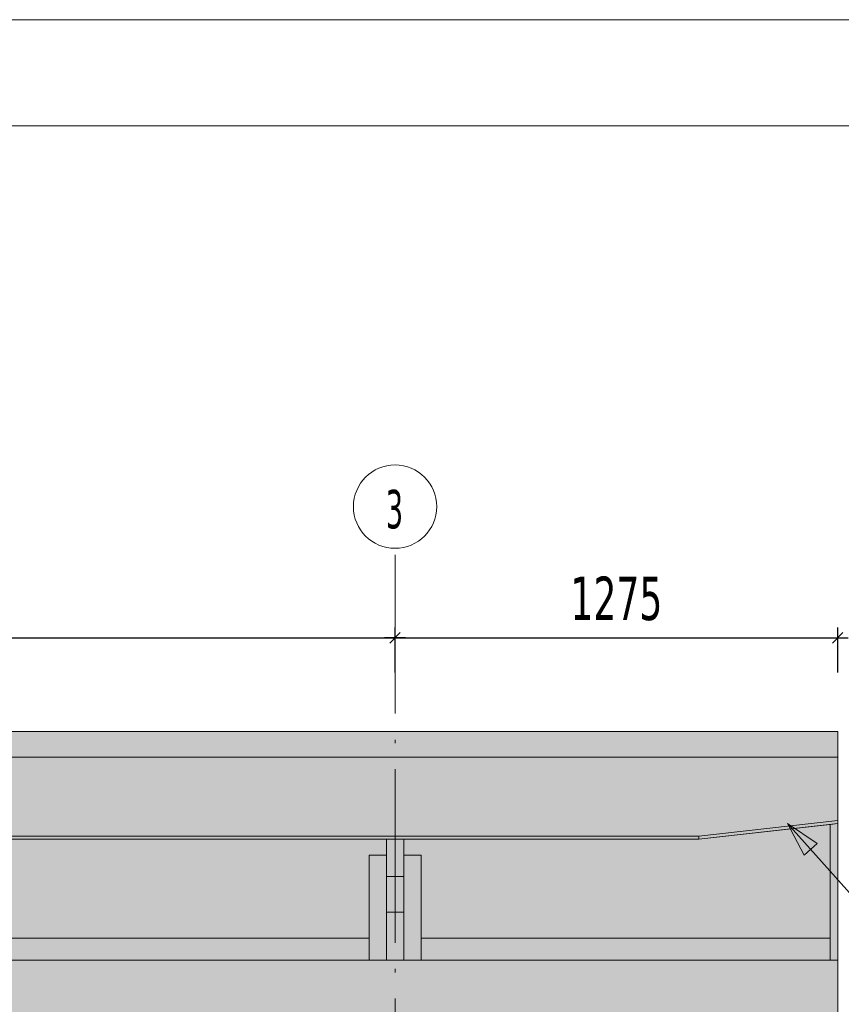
# Model space of a CAD drawing. Header units: millimetres. Extents: x 1567 to 2756, y -116 to 725.
# Tile 217 of 256: x 1731 to 1778, y 669 to 725. Entities that reach past the tile are written whole.
import ezdxf

# ---------------------------------------------------------------- set-up
doc = ezdxf.new("R2010")
doc.units = ezdxf.units.MM
doc.linetypes.add('CADWORK_2', pattern=[1.45, 0.2, -1.25])
doc.linetypes.add('CADWORK_5', pattern=[13.2, 10, -1.5, 0.2, -1.5])
for name, color, linetype in [('Ech.1_1', 7, 'Continuous'), ('Ech.1_100', 7, 'Continuous'), ('Ech.1_50', 7, 'Continuous')]:
    doc.layers.add(name, color=color, linetype=linetype)
doc.styles.add('tahoma-', font='txt', dxfattribs={"height": 1})
doc.styles.add('tahoma-z-r', font='txt', dxfattribs={"width": 0.704918})
doc.dimstyles.new('ISO-25', dxfattribs={"dimtxt": 2.5, "dimasz": 2.5, "dimexe": 1.25, "dimexo": 0.625, "dimtad": 1, "dimtxsty": 'Standard', "dimcen": 2.5, "dimadec": 0, "dimazin": 0, "dimtfac": 1, "dimtmove": 0, "dimatfit": 3, "dimfxl": 1, "dimarcsym": 0})

# ---------------------------------------------------------------- blocks, each defined once
blk = doc.blocks.new('cw-dimension-symbol2')
at = {"color": 0, "linetype": 'Continuous', "lineweight": -2}
for p, q in [((-1, 0), (1, 0)), ((-0.5, -0.5), (0.5, 0.5))]:
    blk.add_line(p, q, dxfattribs=at)
blk = doc.blocks.new('*D150')
at = {"layer": 'Defpoints', "color": 0}
for p in [(1777.723, 689.889), (1752.223, 687.889), (1777.723, 687.889)]:
    blk.add_point(p, dxfattribs=at)
at = {"layer": 'Ech.1_50', "color": 0, "linetype": 'Continuous', "lineweight": -2}
for p, q in [((1752.223, 687.889), (1752.223, 690.489)), ((1777.723, 687.889), (1777.723, 690.489)), ((1752.823, 689.889), (1777.123, 689.889))]:
    blk.add_line(p, q, dxfattribs=at)
at = {"layer": 'Ech.1_50', "color": 0, "lineweight": -2, "xscale": 0.6000000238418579, "yscale": 0.6000000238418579, "zscale": 0.6000000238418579, "rotation": 180}
blk.add_blockref('cw-dimension-symbol2', (1752.223, 689.889), dxfattribs=at)
at = {"layer": 'Ech.1_50', "color": 0, "lineweight": -2, "xscale": 0.6000000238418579, "yscale": 0.6000000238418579, "zscale": 0.6000000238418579}
blk.add_blockref('cw-dimension-symbol2', (1777.723, 689.889), dxfattribs=at)
at = {"layer": 'Ech.1_50', "color": 7, "linetype": 'Continuous', "lineweight": 5, "insert": (1764.973, 692.139), "char_height": 2.5, "attachment_point": 5, "style": 'tahoma-z-r'}
blk.add_mtext('1275', dxfattribs=at)
blk = doc.blocks.new('*D152')
at = {"layer": 'Defpoints', "color": 0}
for p in [(1752.223, 689.889), (1682.223, 687.889), (1752.223, 687.889)]:
    blk.add_point(p, dxfattribs=at)
at = {"layer": 'Ech.1_50', "color": 0, "linetype": 'Continuous', "lineweight": -2}
for p, q in [((1682.223, 687.889), (1682.223, 690.489)), ((1752.223, 687.889), (1752.223, 690.489)), ((1682.823, 689.889), (1751.623, 689.889))]:
    blk.add_line(p, q, dxfattribs=at)
at = {"layer": 'Ech.1_50', "color": 0, "lineweight": -2, "xscale": 0.6000000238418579, "yscale": 0.6000000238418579, "zscale": 0.6000000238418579, "rotation": 180}
blk.add_blockref('cw-dimension-symbol2', (1682.223, 689.889), dxfattribs=at)
at = {"layer": 'Ech.1_50', "color": 0, "lineweight": -2, "xscale": 0.6000000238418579, "yscale": 0.6000000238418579, "zscale": 0.6000000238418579}
blk.add_blockref('cw-dimension-symbol2', (1752.223, 689.889), dxfattribs=at)
at = {"layer": 'Ech.1_50', "color": 7, "linetype": 'Continuous', "lineweight": 5, "insert": (1717.223, 692.139), "char_height": 2.5, "attachment_point": 5, "style": 'tahoma-z-r'}
blk.add_mtext('3500', dxfattribs=at)
blk = doc.blocks.new('cw-line-extremity2')
at = {"linetype": 'Continuous', "lineweight": 0}
blk.add_hatch(color=0, dxfattribs=at).paths.add_polyline_path([(0, 0), (2, 0.5), (2, -0.5)])
at = {"color": 0, "linetype": 'Continuous', "lineweight": -2}
for p, q in [((0, 0), (2, 0.5)), ((2, -0.5), (0, 0)), ((2, 0.5), (2, -0.5))]:
    blk.add_line(p, q, dxfattribs=at)

msp = doc.modelspace()

# ---------------------------------------------------------------- hatches: boundary and pattern name
at = {"layer": 'Ech.1_50', "linetype": 'Continuous', "lineweight": 5, "true_color": 0xf8f8f8, "transparency": 33554687}
for points in [[(1586.223, 671.328), (1586.783, 671.328), (1586.783, 683.022), (1777.723, 683.022), (1777.723, 684.483), (1586.223, 684.483), (1586.223, 671.328)], [(1752.723, 677.368), (1753.723, 677.368), (1753.723, 672.585), (1777.283, 672.585), (1777.283, 679.144), (1769.723, 678.282), (1752.723, 678.282), (1752.723, 677.368)], [(1682.723, 677.368), (1683.723, 677.368), (1683.723, 672.585), (1750.723, 672.585), (1750.723, 677.368), (1751.723, 677.368), (1751.723, 678.282), (1682.723, 678.282), (1682.723, 677.368)], [(1777.723, 671.328), (1586.223, 671.328), (1586.223, 667.733), (1777.723, 667.733), (1777.723, 671.328)]]:
    msp.add_hatch(color=7, dxfattribs=at).paths.add_polyline_path(points)
at = {"layer": 'Ech.1_50', "linetype": 'Continuous', "lineweight": 5, "true_color": 0xf7e0b3, "transparency": 33554687}
for points in [[(1594.783, 678.463), (1769.723, 678.463), (1777.723, 679.375), (1777.723, 683.022), (1586.783, 683.022), (1586.783, 679.375), (1594.783, 678.463)], [(1777.723, 679.375), (1769.723, 678.463), (1769.723, 678.282), (1777.723, 679.194), (1777.723, 679.375)], [(1777.283, 671.328), (1777.723, 671.328), (1777.723, 679.194), (1777.283, 679.144), (1777.283, 671.328)], [(1594.783, 678.282), (1769.723, 678.282), (1769.723, 678.463), (1594.783, 678.463), (1594.783, 678.282)]]:
    msp.add_hatch(color=254, dxfattribs=at).paths.add_polyline_path(points)
at = {"layer": 'Ech.1_50', "linetype": 'Continuous', "lineweight": 5, "true_color": 0xd4c4b3, "transparency": 33554687}
for points in [[(1751.723, 676.139), (1752.723, 676.139), (1752.723, 678.282), (1751.723, 678.282), (1751.723, 676.139)], [(1752.723, 676.139), (1751.723, 676.139), (1751.723, 674.079), (1752.723, 674.079), (1752.723, 676.139)]]:
    msp.add_hatch(color=9, dxfattribs=at).paths.add_polyline_path(points)
at = {"layer": 'Ech.1_50', "linetype": 'Continuous', "lineweight": 5, "true_color": 0xe0c8b3, "transparency": 33554687}
for points in [[(1750.723, 671.328), (1751.723, 671.328), (1751.723, 677.368), (1750.723, 677.368), (1750.723, 671.328)], [(1753.723, 677.368), (1752.723, 677.368), (1752.723, 671.328), (1753.723, 671.328), (1753.723, 677.368)]]:
    msp.add_hatch(color=9, dxfattribs=at).paths.add_polyline_path(points)
at = {"layer": 'Ech.1_50', "linetype": 'Continuous', "lineweight": 5, "true_color": 0xf7d1b3, "transparency": 33554687}
msp.add_hatch(color=254, dxfattribs=at).paths.add_polyline_path([(1752.723, 674.079), (1751.723, 674.079), (1751.723, 671.328), (1752.723, 671.328), (1752.723, 674.079)])
at = {"layer": 'Ech.1_50', "linetype": 'Continuous', "lineweight": 5, "true_color": 0xe0d1b3, "transparency": 33554687}
for points in [[(1750.723, 672.585), (1683.723, 672.585), (1683.723, 671.328), (1750.723, 671.328), (1750.723, 672.585)], [(1777.283, 672.585), (1753.723, 672.585), (1753.723, 671.328), (1777.283, 671.328), (1777.283, 672.585)]]:
    msp.add_hatch(color=254, dxfattribs=at).paths.add_polyline_path(points)

# ---------------------------------------------------------------- linework, layer by layer
at = {"layer": 'Ech.1_50', "color": 7, "linetype": 'CADWORK_5', "lineweight": 5}
msp.add_lwpolyline([(1752.223, 527.121), (1752.223, 694.661)], dxfattribs=at)
at = {"layer": 'Ech.1_50', "color": 7, "linetype": 'Continuous', "lineweight": 5}
for points in [[(1586.223, 671.328), (1586.783, 671.328), (1586.783, 683.022), (1777.723, 683.022), (1777.723, 684.483), (1586.223, 684.483), (1586.223, 671.328)], [(1594.783, 678.463), (1769.723, 678.463), (1777.723, 679.375), (1777.723, 683.022), (1586.783, 683.022), (1586.783, 679.375), (1594.783, 678.463)], [(1777.723, 679.375), (1769.723, 678.463), (1769.723, 678.282), (1777.723, 679.194), (1777.723, 679.375)], [(1752.723, 677.368), (1753.723, 677.368), (1753.723, 672.585), (1777.283, 672.585), (1777.283, 679.144), (1769.723, 678.282), (1752.723, 678.282), (1752.723, 677.368)], [(1777.283, 671.328), (1777.723, 671.328), (1777.723, 679.194), (1777.283, 679.144), (1777.283, 671.328)], [(1594.783, 678.282), (1769.723, 678.282), (1769.723, 678.463), (1594.783, 678.463), (1594.783, 678.282)], [(1682.723, 677.368), (1683.723, 677.368), (1683.723, 672.585), (1750.723, 672.585), (1750.723, 677.368), (1751.723, 677.368), (1751.723, 678.282), (1682.723, 678.282), (1682.723, 677.368)], [(1751.723, 676.139), (1752.723, 676.139), (1752.723, 678.282), (1751.723, 678.282), (1751.723, 676.139)], [(1750.723, 671.328), (1751.723, 671.328), (1751.723, 677.368), (1750.723, 677.368), (1750.723, 671.328)], [(1753.723, 677.368), (1752.723, 677.368), (1752.723, 671.328), (1753.723, 671.328), (1753.723, 677.368)], [(1752.723, 676.139), (1751.723, 676.139), (1751.723, 674.079), (1752.723, 674.079), (1752.723, 676.139)], [(1752.723, 674.079), (1751.723, 674.079), (1751.723, 671.328), (1752.723, 671.328), (1752.723, 674.079)], [(1750.723, 672.585), (1683.723, 672.585), (1683.723, 671.328), (1750.723, 671.328), (1750.723, 672.585)], [(1777.283, 672.585), (1753.723, 672.585), (1753.723, 671.328), (1777.283, 671.328), (1777.283, 672.585)], [(1777.723, 671.328), (1586.223, 671.328), (1586.223, 667.733), (1777.723, 667.733), (1777.723, 671.328)]]:
    msp.add_lwpolyline(points, close=True, dxfattribs=at)
at = {"layer": 'Ech.1_50', "color": 9, "linetype": 'CADWORK_2', "lineweight": 5, "elevation": 50}
msp.add_lwpolyline([(1758.223, 684.483), (1816.879, 684.483)], dxfattribs=at)

# ---------------------------------------------------------------- block references
at = {"layer": 'Ech.1_50', "color": 7, "lineweight": 5, "rotation": 311.73571993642}
msp.add_blockref('cw-line-extremity2', (1774.834, 679.194), dxfattribs=at)

# ---------------------------------------------------------------- dimensions: what is measured, and where the dimension line sits
at = {"layer": 'Ech.1_50', "color": 7, "linetype": 'Continuous', "lineweight": 5}
for base, p1, p2, text, picture, middle in [((1752.223, 689.889), (1682.223, 687.889), (1752.223, 687.889), '3500', '*D152', (1717.223, 692.139)), ((1777.723, 689.889), (1752.223, 687.889), (1777.723, 687.889), '1275', '*D150', (1764.973, 692.139))]:
    dim = msp.add_linear_dim(base=base, p1=p1, p2=p2, angle=0, text=text, dimstyle='ISO-25', override={"dimtxt": 2.5, "dimasz": 0.6, "dimexe": 0.6, "dimexo": 0, "dimgap": 0, "dimdec": 0, "dimlfac": 1, "dimtxsty": 'tahoma-z-r', "dimblk": 'cw-dimension-symbol2', "dimclrt": 7, "dimtmove": 2}, dxfattribs=at)
    dim.commit()
    dim.dimension.update_dxf_attribs({"geometry": picture, "text_midpoint": middle, "dimtype": 161})

# ---------------------------------------------------------------- leaders
at = {"layer": 'Ech.1_50', "color": 7, "linetype": 'Continuous', "lineweight": 5, "has_arrowhead": 0}
msp.add_leader([(1774.834, 679.194), (1783.189, 669.827), (1803.327, 669.827)], dimstyle='ISO-25', dxfattribs=at)

# ---------------------------------------------------------------- wipeouts: each hides what was drawn before it
at = {"linetype": 'Continuous'}
msp.add_wipeout([(1752.223, 695.044), (1752.238, 695.044), (1752.253, 695.044), (1752.268, 695.044), (1752.283, 695.045), (1752.298, 695.045), (1752.313, 695.046), (1752.329, 695.046), (1752.344, 695.047), (1752.359, 695.048), (1752.374, 695.049), (1752.389, 695.05), (1752.404, 695.051), (1752.419, 695.052), (1752.434, 695.053), (1752.449, 695.055), (1752.464, 695.056), (1752.479, 695.058), (1752.494, 695.059), (1752.509, 695.061), (1752.524, 695.063), (1752.539, 695.065), (1752.554, 695.067), (1752.569, 695.069), (1752.584, 695.071), (1752.598, 695.074), (1752.613, 695.076), (1752.628, 695.078), (1752.643, 695.081), (1752.658, 695.084), (1752.673, 695.087), (1752.688, 695.089), (1752.702, 695.092), (1752.717, 695.095), (1752.732, 695.099), (1752.747, 695.102), (1752.761, 695.105), (1752.776, 695.109), (1752.791, 695.112), (1752.805, 695.116), (1752.82, 695.119), (1752.834, 695.123), (1752.849, 695.127), (1752.864, 695.131), (1752.878, 695.135), (1752.893, 695.139), (1752.907, 695.144), (1752.921, 695.148), (1752.936, 695.152), (1752.95, 695.157), (1752.965, 695.161), (1752.979, 695.166), (1752.993, 695.171), (1753.008, 695.176), (1753.022, 695.181), (1753.036, 695.186), (1753.05, 695.191), (1753.064, 695.196), (1753.078, 695.202), (1753.092, 695.207), (1753.107, 695.213), (1753.121, 695.218), (1753.134, 695.224), (1753.148, 695.23), (1753.162, 695.235), (1753.176, 695.241), (1753.19, 695.247), (1753.204, 695.254), (1753.218, 695.26), (1753.231, 695.266), (1753.245, 695.272), (1753.259, 695.279), (1753.272, 695.285), (1753.286, 695.292), (1753.299, 695.299), (1753.313, 695.306), (1753.326, 695.312), (1753.339, 695.319), (1753.353, 695.327), (1753.366, 695.334), (1753.379, 695.341), (1753.392, 695.348), (1753.406, 695.356), (1753.419, 695.363), (1753.432, 695.371), (1753.445, 695.378), (1753.458, 695.386), (1753.471, 695.394), (1753.483, 695.402), (1753.496, 695.41), (1753.509, 695.418), (1753.522, 695.426), (1753.534, 695.434), (1753.547, 695.442), (1753.56, 695.451), (1753.572, 695.459), (1753.584, 695.468), (1753.597, 695.476), (1753.609, 695.485), (1753.621, 695.494), (1753.634, 695.502), (1753.646, 695.511), (1753.658, 695.52), (1753.67, 695.529), (1753.682, 695.538), (1753.694, 695.548), (1753.706, 695.557), (1753.718, 695.566), (1753.729, 695.576), (1753.741, 695.585), (1753.753, 695.595), (1753.764, 695.604), (1753.776, 695.614), (1753.787, 695.624), (1753.799, 695.634), (1753.81, 695.644), (1753.821, 695.654), (1753.833, 695.664), (1753.844, 695.674), (1753.855, 695.684), (1753.866, 695.695), (1753.877, 695.705), (1753.888, 695.715), (1753.899, 695.726), (1753.909, 695.736), (1753.92, 695.747), (1753.931, 695.758), (1753.941, 695.768), (1753.952, 695.779), (1753.962, 695.79), (1753.973, 695.801), (1753.983, 695.812), (1753.993, 695.823), (1754.003, 695.834), (1754.013, 695.846), (1754.023, 695.857), (1754.033, 695.868), (1754.043, 695.88), (1754.053, 695.891), (1754.063, 695.903), (1754.072, 695.914), (1754.082, 695.926), (1754.091, 695.938), (1754.101, 695.949), (1754.11, 695.961), (1754.119, 695.973), (1754.129, 695.985), (1754.138, 695.997), (1754.147, 696.009), (1754.156, 696.021), (1754.165, 696.033), (1754.173, 696.046), (1754.182, 696.058), (1754.191, 696.07), (1754.199, 696.083), (1754.208, 696.095), (1754.216, 696.108), (1754.225, 696.12), (1754.233, 696.133), (1754.241, 696.145), (1754.249, 696.158), (1754.257, 696.171), (1754.265, 696.184), (1754.273, 696.196), (1754.281, 696.209), (1754.289, 696.222), (1754.296, 696.235), (1754.304, 696.248), (1754.311, 696.261), (1754.319, 696.275), (1754.326, 696.288), (1754.333, 696.301), (1754.341, 696.314), (1754.348, 696.328), (1754.355, 696.341), (1754.361, 696.354), (1754.368, 696.368), (1754.375, 696.381), (1754.382, 696.395), (1754.388, 696.409), (1754.395, 696.422), (1754.401, 696.436), (1754.407, 696.45), (1754.413, 696.463), (1754.42, 696.477), (1754.426, 696.491), (1754.432, 696.505), (1754.437, 696.519), (1754.443, 696.533), (1754.449, 696.547), (1754.454, 696.561), (1754.46, 696.575), (1754.465, 696.589), (1754.471, 696.603), (1754.476, 696.617), (1754.481, 696.631), (1754.486, 696.645), (1754.491, 696.659), (1754.496, 696.674), (1754.501, 696.688), (1754.506, 696.702), (1754.51, 696.717), (1754.515, 696.731), (1754.519, 696.746), (1754.523, 696.76), (1754.528, 696.774), (1754.532, 696.789), (1754.536, 696.803), (1754.54, 696.818), (1754.544, 696.833), (1754.548, 696.847), (1754.551, 696.862), (1754.555, 696.876), (1754.558, 696.891), (1754.562, 696.906), (1754.565, 696.92), (1754.568, 696.935), (1754.572, 696.95), (1754.575, 696.965), (1754.578, 696.98), (1754.58, 696.994), (1754.583, 697.009), (1754.586, 697.024), (1754.589, 697.039), (1754.591, 697.054), (1754.593, 697.069), (1754.596, 697.083), (1754.598, 697.098), (1754.6, 697.113), (1754.602, 697.128), (1754.604, 697.143), (1754.606, 697.158), (1754.608, 697.173), (1754.609, 697.188), (1754.611, 697.203), (1754.612, 697.218), (1754.614, 697.233), (1754.615, 697.248), (1754.616, 697.263), (1754.617, 697.278), (1754.618, 697.293), (1754.619, 697.308), (1754.62, 697.323), (1754.621, 697.339), (1754.621, 697.354), (1754.622, 697.369), (1754.622, 697.384), (1754.623, 697.399), (1754.623, 697.414), (1754.623, 697.429), (1754.623, 697.444), (1754.623, 697.459), (1754.623, 697.474), (1754.623, 697.489), (1754.622, 697.504), (1754.622, 697.519), (1754.621, 697.534), (1754.621, 697.55), (1754.62, 697.565), (1754.619, 697.58), (1754.618, 697.595), (1754.617, 697.61), (1754.616, 697.625), (1754.615, 697.64), (1754.614, 697.655), (1754.612, 697.67), (1754.611, 697.685), (1754.609, 697.7), (1754.608, 697.715), (1754.606, 697.73), (1754.604, 697.745), (1754.602, 697.76), (1754.6, 697.775), (1754.598, 697.79), (1754.596, 697.805), (1754.593, 697.819), (1754.591, 697.834), (1754.589, 697.849), (1754.586, 697.864), (1754.583, 697.879), (1754.58, 697.894), (1754.578, 697.909), (1754.575, 697.923), (1754.572, 697.938), (1754.568, 697.953), (1754.565, 697.968), (1754.562, 697.982), (1754.558, 697.997), (1754.555, 698.012), (1754.551, 698.026), (1754.548, 698.041), (1754.544, 698.055), (1754.54, 698.07), (1754.536, 698.085), (1754.532, 698.099), (1754.528, 698.114), (1754.523, 698.128), (1754.519, 698.143), (1754.515, 698.157), (1754.51, 698.171), (1754.506, 698.186), (1754.501, 698.2), (1754.496, 698.214), (1754.491, 698.229), (1754.486, 698.243), (1754.481, 698.257), (1754.476, 698.271), (1754.471, 698.285), (1754.465, 698.299), (1754.46, 698.313), (1754.454, 698.328), (1754.449, 698.342), (1754.443, 698.355), (1754.437, 698.369), (1754.432, 698.383), (1754.426, 698.397), (1754.42, 698.411), (1754.413, 698.425), (1754.407, 698.439), (1754.401, 698.452), (1754.395, 698.466), (1754.388, 698.48), (1754.382, 698.493), (1754.375, 698.507), (1754.368, 698.52), (1754.361, 698.534), (1754.355, 698.547), (1754.348, 698.56), (1754.341, 698.574), (1754.333, 698.587), (1754.326, 698.6), (1754.319, 698.613), (1754.311, 698.627), (1754.304, 698.64), (1754.296, 698.653), (1754.289, 698.666), (1754.281, 698.679), (1754.273, 698.692), (1754.265, 698.704), (1754.257, 698.717), (1754.249, 698.73), (1754.241, 698.743), (1754.233, 698.755), (1754.225, 698.768), (1754.216, 698.781), (1754.208, 698.793), (1754.199, 698.805), (1754.191, 698.818), (1754.182, 698.83), (1754.173, 698.842), (1754.165, 698.855), (1754.156, 698.867), (1754.147, 698.879), (1754.138, 698.891), (1754.129, 698.903), (1754.119, 698.915), (1754.11, 698.927), (1754.101, 698.939), (1754.091, 698.95), (1754.082, 698.962), (1754.072, 698.974), (1754.063, 698.985), (1754.053, 698.997), (1754.043, 699.008), (1754.033, 699.02), (1754.023, 699.031), (1754.013, 699.042), (1754.003, 699.054), (1753.993, 699.065), (1753.983, 699.076), (1753.973, 699.087), (1753.962, 699.098), (1753.952, 699.109), (1753.941, 699.12), (1753.931, 699.13), (1753.92, 699.141), (1753.909, 699.152), (1753.899, 699.162), (1753.888, 699.173), (1753.877, 699.183), (1753.866, 699.194), (1753.855, 699.204), (1753.844, 699.214), (1753.833, 699.224), (1753.821, 699.234), (1753.81, 699.244), (1753.799, 699.254), (1753.787, 699.264), (1753.776, 699.274), (1753.764, 699.284), (1753.753, 699.293), (1753.741, 699.303), (1753.729, 699.312), (1753.718, 699.322), (1753.706, 699.331), (1753.694, 699.34), (1753.682, 699.35), (1753.67, 699.359), (1753.658, 699.368), (1753.646, 699.377), (1753.634, 699.386), (1753.621, 699.394), (1753.609, 699.403), (1753.597, 699.412), (1753.584, 699.421), (1753.572, 699.429), (1753.56, 699.437), (1753.547, 699.446), (1753.534, 699.454), (1753.522, 699.462), (1753.509, 699.47), (1753.496, 699.478), (1753.483, 699.486), (1753.471, 699.494), (1753.458, 699.502), (1753.445, 699.51), (1753.432, 699.517), (1753.419, 699.525), (1753.406, 699.532), (1753.392, 699.54), (1753.379, 699.547), (1753.366, 699.554), (1753.353, 699.562), (1753.339, 699.569), (1753.326, 699.576), (1753.313, 699.582), (1753.299, 699.589), (1753.286, 699.596), (1753.272, 699.603), (1753.259, 699.609), (1753.245, 699.616), (1753.231, 699.622), (1753.218, 699.628), (1753.204, 699.634), (1753.19, 699.641), (1753.176, 699.647), (1753.162, 699.653), (1753.148, 699.658), (1753.134, 699.664), (1753.121, 699.67), (1753.107, 699.675), (1753.092, 699.681), (1753.078, 699.686), (1753.064, 699.692), (1753.05, 699.697), (1753.036, 699.702), (1753.022, 699.707), (1753.008, 699.712), (1752.993, 699.717), (1752.979, 699.722), (1752.965, 699.727), (1752.95, 699.731), (1752.936, 699.736), (1752.921, 699.74), (1752.907, 699.744), (1752.893, 699.749), (1752.878, 699.753), (1752.864, 699.757), (1752.849, 699.761), (1752.834, 699.765), (1752.82, 699.769), (1752.805, 699.772), (1752.791, 699.776), (1752.776, 699.779), (1752.761, 699.783), (1752.747, 699.786), (1752.732, 699.789), (1752.717, 699.793), (1752.702, 699.796), (1752.688, 699.799), (1752.673, 699.802), (1752.658, 699.804), (1752.643, 699.807), (1752.628, 699.81), (1752.613, 699.812), (1752.598, 699.814), (1752.584, 699.817), (1752.569, 699.819), (1752.554, 699.821), (1752.539, 699.823), (1752.524, 699.825), (1752.509, 699.827), (1752.494, 699.829), (1752.479, 699.83), (1752.464, 699.832), (1752.449, 699.833), (1752.434, 699.835), (1752.419, 699.836), (1752.404, 699.837), (1752.389, 699.838), (1752.374, 699.839), (1752.359, 699.84), (1752.344, 699.841), (1752.329, 699.842), (1752.313, 699.842), (1752.298, 699.843), (1752.283, 699.843), (1752.268, 699.844), (1752.253, 699.844), (1752.238, 699.844), (1752.223, 699.844), (1752.208, 699.844), (1752.193, 699.844), (1752.178, 699.844), (1752.163, 699.843), (1752.148, 699.843), (1752.133, 699.842), (1752.117, 699.842), (1752.102, 699.841), (1752.087, 699.84), (1752.072, 699.839), (1752.057, 699.838), (1752.042, 699.837), (1752.027, 699.836), (1752.012, 699.835), (1751.997, 699.833), (1751.982, 699.832), (1751.967, 699.83), (1751.952, 699.829), (1751.937, 699.827), (1751.922, 699.825), (1751.907, 699.823), (1751.892, 699.821), (1751.877, 699.819), (1751.862, 699.817), (1751.848, 699.814), (1751.833, 699.812), (1751.818, 699.81), (1751.803, 699.807), (1751.788, 699.804), (1751.773, 699.802), (1751.758, 699.799), (1751.744, 699.796), (1751.729, 699.793), (1751.714, 699.789), (1751.699, 699.786), (1751.685, 699.783), (1751.67, 699.779), (1751.655, 699.776), (1751.641, 699.772), (1751.626, 699.769), (1751.612, 699.765), (1751.597, 699.761), (1751.582, 699.757), (1751.568, 699.753), (1751.553, 699.749), (1751.539, 699.744), (1751.525, 699.74), (1751.51, 699.736), (1751.496, 699.731), (1751.481, 699.727), (1751.467, 699.722), (1751.453, 699.717), (1751.438, 699.712), (1751.424, 699.707), (1751.41, 699.702), (1751.396, 699.697), (1751.382, 699.692), (1751.368, 699.686), (1751.354, 699.681), (1751.34, 699.675), (1751.326, 699.67), (1751.312, 699.664), (1751.298, 699.658), (1751.284, 699.653), (1751.27, 699.647), (1751.256, 699.641), (1751.242, 699.634), (1751.229, 699.628), (1751.215, 699.622), (1751.201, 699.616), (1751.188, 699.609), (1751.174, 699.603), (1751.16, 699.596), (1751.147, 699.589), (1751.133, 699.582), (1751.12, 699.576), (1751.107, 699.569), (1751.093, 699.562), (1751.08, 699.554), (1751.067, 699.547), (1751.054, 699.54), (1751.04, 699.532), (1751.027, 699.525), (1751.014, 699.517), (1751.001, 699.51), (1750.988, 699.502), (1750.975, 699.494), (1750.963, 699.486), (1750.95, 699.478), (1750.937, 699.47), (1750.924, 699.462), (1750.912, 699.454), (1750.899, 699.446), (1750.887, 699.437), (1750.874, 699.429), (1750.862, 699.421), (1750.849, 699.412), (1750.837, 699.403), (1750.825, 699.394), (1750.812, 699.386), (1750.8, 699.377), (1750.788, 699.368), (1750.776, 699.359), (1750.764, 699.35), (1750.752, 699.34), (1750.74, 699.331), (1750.728, 699.322), (1750.717, 699.312), (1750.705, 699.303), (1750.693, 699.293), (1750.682, 699.284), (1750.67, 699.274), (1750.659, 699.264), (1750.647, 699.254), (1750.636, 699.244), (1750.625, 699.234), (1750.613, 699.224), (1750.602, 699.214), (1750.591, 699.204), (1750.58, 699.194), (1750.569, 699.183), (1750.558, 699.173), (1750.547, 699.162), (1750.537, 699.152), (1750.526, 699.141), (1750.515, 699.13), (1750.505, 699.12), (1750.494, 699.109), (1750.484, 699.098), (1750.473, 699.087), (1750.463, 699.076), (1750.453, 699.065), (1750.443, 699.054), (1750.433, 699.042), (1750.423, 699.031), (1750.413, 699.02), (1750.403, 699.008), (1750.393, 698.997), (1750.383, 698.985), (1750.374, 698.974), (1750.364, 698.962), (1750.355, 698.95), (1750.345, 698.939), (1750.336, 698.927), (1750.327, 698.915), (1750.317, 698.903), (1750.308, 698.891), (1750.299, 698.879), (1750.29, 698.867), (1750.281, 698.855), (1750.273, 698.842), (1750.264, 698.83), (1750.255, 698.818), (1750.247, 698.805), (1750.238, 698.793), (1750.23, 698.781), (1750.221, 698.768), (1750.213, 698.755), (1750.205, 698.743), (1750.197, 698.73), (1750.189, 698.717), (1750.181, 698.704), (1750.173, 698.692), (1750.165, 698.679), (1750.157, 698.666), (1750.15, 698.653), (1750.142, 698.64), (1750.135, 698.627), (1750.127, 698.613), (1750.12, 698.6), (1750.113, 698.587), (1750.106, 698.574), (1750.098, 698.56), (1750.091, 698.547), (1750.085, 698.534), (1750.078, 698.52), (1750.071, 698.507), (1750.064, 698.493), (1750.058, 698.48), (1750.051, 698.466), (1750.045, 698.452), (1750.039, 698.439), (1750.033, 698.425), (1750.026, 698.411), (1750.02, 698.397), (1750.014, 698.383), (1750.009, 698.369), (1750.003, 698.355), (1749.997, 698.342), (1749.992, 698.328), (1749.986, 698.313), (1749.981, 698.299), (1749.975, 698.285), (1749.97, 698.271), (1749.965, 698.257), (1749.96, 698.243), (1749.955, 698.229), (1749.95, 698.214), (1749.945, 698.2), (1749.94, 698.186), (1749.936, 698.171), (1749.931, 698.157), (1749.927, 698.143), (1749.923, 698.128), (1749.918, 698.114), (1749.914, 698.099), (1749.91, 698.085), (1749.906, 698.07), (1749.902, 698.055), (1749.898, 698.041), (1749.895, 698.026), (1749.891, 698.012), (1749.888, 697.997), (1749.884, 697.982), (1749.881, 697.968), (1749.878, 697.953), (1749.874, 697.938), (1749.871, 697.923), (1749.868, 697.909), (1749.866, 697.894), (1749.863, 697.879), (1749.86, 697.864), (1749.857, 697.849), (1749.855, 697.834), (1749.853, 697.819), (1749.85, 697.805), (1749.848, 697.79), (1749.846, 697.775), (1749.844, 697.76), (1749.842, 697.745), (1749.84, 697.73), (1749.838, 697.715), (1749.837, 697.7), (1749.835, 697.685), (1749.834, 697.67), (1749.832, 697.655), (1749.831, 697.64), (1749.83, 697.625), (1749.829, 697.61), (1749.828, 697.595), (1749.827, 697.58), (1749.826, 697.565), (1749.825, 697.55), (1749.825, 697.534), (1749.824, 697.519), (1749.824, 697.504), (1749.823, 697.489), (1749.823, 697.474), (1749.823, 697.459), (1749.823, 697.444), (1749.823, 697.429), (1749.823, 697.414), (1749.823, 697.399), (1749.824, 697.384), (1749.824, 697.369), (1749.825, 697.354), (1749.825, 697.339), (1749.826, 697.323), (1749.827, 697.308), (1749.828, 697.293), (1749.829, 697.278), (1749.83, 697.263), (1749.831, 697.248), (1749.832, 697.233), (1749.834, 697.218), (1749.835, 697.203), (1749.837, 697.188), (1749.838, 697.173), (1749.84, 697.158), (1749.842, 697.143), (1749.844, 697.128), (1749.846, 697.113), (1749.848, 697.098), (1749.85, 697.083), (1749.853, 697.069), (1749.855, 697.054), (1749.857, 697.039), (1749.86, 697.024), (1749.863, 697.009), (1749.866, 696.994), (1749.868, 696.98), (1749.871, 696.965), (1749.874, 696.95), (1749.878, 696.935), (1749.881, 696.92), (1749.884, 696.906), (1749.888, 696.891), (1749.891, 696.876), (1749.895, 696.862), (1749.898, 696.847), (1749.902, 696.833), (1749.906, 696.818), (1749.91, 696.803), (1749.914, 696.789), (1749.918, 696.774), (1749.923, 696.76), (1749.927, 696.746), (1749.931, 696.731), (1749.936, 696.717), (1749.94, 696.702), (1749.945, 696.688), (1749.95, 696.674), (1749.955, 696.659), (1749.96, 696.645), (1749.965, 696.631), (1749.97, 696.617), (1749.975, 696.603), (1749.981, 696.589), (1749.986, 696.575), (1749.992, 696.561), (1749.997, 696.547), (1750.003, 696.533), (1750.009, 696.519), (1750.014, 696.505), (1750.02, 696.491), (1750.026, 696.477), (1750.033, 696.463), (1750.039, 696.45), (1750.045, 696.436), (1750.051, 696.422), (1750.058, 696.409), (1750.064, 696.395), (1750.071, 696.381), (1750.078, 696.368), (1750.085, 696.354), (1750.091, 696.341), (1750.098, 696.328), (1750.106, 696.314), (1750.113, 696.301), (1750.12, 696.288), (1750.127, 696.275), (1750.135, 696.261), (1750.142, 696.248), (1750.15, 696.235), (1750.157, 696.222), (1750.165, 696.209), (1750.173, 696.196), (1750.181, 696.184), (1750.189, 696.171), (1750.197, 696.158), (1750.205, 696.145), (1750.213, 696.133), (1750.221, 696.12), (1750.23, 696.108), (1750.238, 696.095), (1750.247, 696.083), (1750.255, 696.07), (1750.264, 696.058), (1750.273, 696.046), (1750.281, 696.033), (1750.29, 696.021), (1750.299, 696.009), (1750.308, 695.997), (1750.317, 695.985), (1750.327, 695.973), (1750.336, 695.961), (1750.345, 695.949), (1750.355, 695.938), (1750.364, 695.926), (1750.374, 695.914), (1750.383, 695.903), (1750.393, 695.891), (1750.403, 695.88), (1750.413, 695.868), (1750.423, 695.857), (1750.433, 695.846), (1750.443, 695.834), (1750.453, 695.823), (1750.463, 695.812), (1750.473, 695.801), (1750.484, 695.79), (1750.494, 695.779), (1750.505, 695.768), (1750.515, 695.758), (1750.526, 695.747), (1750.537, 695.736), (1750.547, 695.726), (1750.558, 695.715), (1750.569, 695.705), (1750.58, 695.695), (1750.591, 695.684), (1750.602, 695.674), (1750.613, 695.664), (1750.625, 695.654), (1750.636, 695.644), (1750.647, 695.634), (1750.659, 695.624), (1750.67, 695.614), (1750.682, 695.604), (1750.693, 695.595), (1750.705, 695.585), (1750.717, 695.576), (1750.728, 695.566), (1750.74, 695.557), (1750.752, 695.548), (1750.764, 695.538), (1750.776, 695.529), (1750.788, 695.52), (1750.8, 695.511), (1750.812, 695.502), (1750.825, 695.494), (1750.837, 695.485), (1750.849, 695.476), (1750.862, 695.468), (1750.874, 695.459), (1750.887, 695.451), (1750.899, 695.442), (1750.912, 695.434), (1750.924, 695.426), (1750.937, 695.418), (1750.95, 695.41), (1750.963, 695.402), (1750.975, 695.394), (1750.988, 695.386), (1751.001, 695.378), (1751.014, 695.371), (1751.027, 695.363), (1751.04, 695.356), (1751.054, 695.348), (1751.067, 695.341), (1751.08, 695.334), (1751.093, 695.327), (1751.107, 695.319), (1751.12, 695.312), (1751.133, 695.306), (1751.147, 695.299), (1751.16, 695.292), (1751.174, 695.285), (1751.188, 695.279), (1751.201, 695.272), (1751.215, 695.266), (1751.229, 695.26), (1751.242, 695.254), (1751.256, 695.247), (1751.27, 695.241), (1751.284, 695.235), (1751.298, 695.23), (1751.312, 695.224), (1751.326, 695.218), (1751.34, 695.213), (1751.354, 695.207), (1751.368, 695.202), (1751.382, 695.196), (1751.396, 695.191), (1751.41, 695.186), (1751.424, 695.181), (1751.438, 695.176), (1751.453, 695.171), (1751.467, 695.166), (1751.481, 695.161), (1751.496, 695.157), (1751.51, 695.152), (1751.525, 695.148), (1751.539, 695.144), (1751.553, 695.139), (1751.568, 695.135), (1751.582, 695.131), (1751.597, 695.127), (1751.612, 695.123), (1751.626, 695.119), (1751.641, 695.116), (1751.655, 695.112), (1751.67, 695.109), (1751.685, 695.105), (1751.699, 695.102), (1751.714, 695.099), (1751.729, 695.095), (1751.744, 695.092), (1751.758, 695.089), (1751.773, 695.087), (1751.788, 695.084), (1751.803, 695.081), (1751.818, 695.078), (1751.833, 695.076), (1751.848, 695.074), (1751.862, 695.071), (1751.877, 695.069), (1751.892, 695.067), (1751.907, 695.065), (1751.922, 695.063), (1751.937, 695.061), (1751.952, 695.059), (1751.967, 695.058), (1751.982, 695.056), (1751.997, 695.055), (1752.012, 695.053), (1752.027, 695.052), (1752.042, 695.051), (1752.057, 695.05), (1752.072, 695.049), (1752.087, 695.048), (1752.102, 695.047), (1752.117, 695.046), (1752.133, 695.046), (1752.148, 695.045), (1752.163, 695.045), (1752.178, 695.044), (1752.193, 695.044), (1752.208, 695.044)], dxfattribs=at).dxf.layer = 'Ech.1_50'

# ---------------------------------------------------------------- next in the draw order: linework, layer by layer
at = {"layer": 'Ech.1_1', "color": 7, "linetype": 'Continuous', "lineweight": 5}
msp.add_lwpolyline([(1566.72, -115.512), (2755.72, -115.512), (2755.72, 725.488), (1566.72, 725.488), (1566.72, -115.512)], close=True, dxfattribs=at)
at = {"layer": 'Ech.1_100', "color": 7, "linetype": 'Continuous', "lineweight": 5}
msp.add_lwpolyline([(1835.058, -108.036), (1571.328, -108.036), (1571.328, 719.38), (1835.058, 719.38), (1835.058, 460.881), (2022.291, 460.881), (2022.291, -108.036), (1835.058, -108.036)], close=True, dxfattribs=at)
at = {"layer": 'Ech.1_50', "color": 7, "lineweight": 5}
msp.add_circle((1752.223, 697.444), 2.4, dxfattribs=at)

# ---------------------------------------------------------------- next in the draw order: texts
at = {"layer": 'Ech.1_50', "color": 7, "linetype": 'Continuous', "style": 'tahoma-', "width": 0.6}
msp.add_text('3', height=2.214, dxfattribs=at).set_placement((1751.689, 696.194))

doc.saveas('drawing.dxf')
